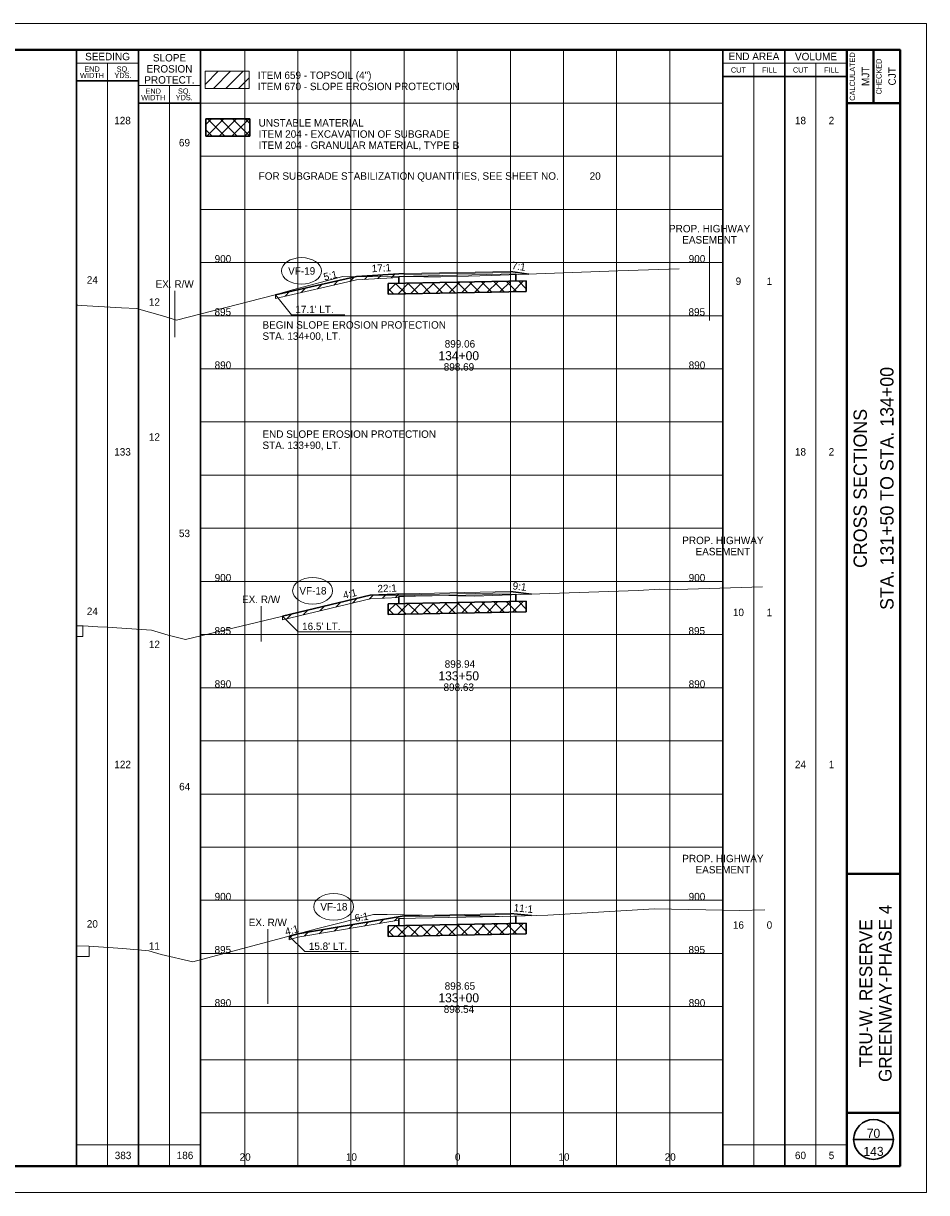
# Paper-space layout 'Layout1' of a CAD drawing. Header units: feet. Extents: x -1005 to 2379, y -670 to 6548.
# Tile 57 of 69: x 75 to 160, y 3678 to 3788. Entities that reach past the tile are written whole.
import ezdxf
from ezdxf.enums import TextEntityAlignment as Align

# ---------------------------------------------------------------- set-up
doc = ezdxf.new("R2010")
doc.units = ezdxf.units.FT
doc.header["$LTSCALE"] = 5
doc.header["$MEASUREMENT"] = 0
for name, pattern in [('DGN Style 2', [150.837143, 90.502286, -60.334857]), ('DGN Style 3', [211.172, 150.837143, -60.334857]), ('esmtshpr', [5.35, 1, -0.175, -0.175, 4]), ('rowex', [4.85, 0.8, -0.375, -0.375, 0.8, -0.3, 0.8, -0.3, 0.8, -0.3])]:
    doc.linetypes.add(name, pattern=pattern)
for name, color, linetype, lineweight in [('DR_P_Erosion_Control', 7, 'Continuous', 13), ('DR_P_Text', 7, 'Continuous', 13), ('PV_P_Text', 7, 'Continuous', 13), ('PV_X_EOP', 7, 'DGN Style 3', 0), ('RW_P_Esmt_SH', 193, 'esmtshpr', 40), ('RW_X_Fee_RW', 6, 'rowex', 30), ('SH_Border', 7, 'Continuous', 40), ('SH_Data', 7, 'Continuous', 0), ('SH_Major_Grid_Line', 254, 'Continuous', 13), ('SH_Text', 7, 'Continuous', 13), ('TX_P_20', 7, 'Continuous', 13), ('TX_P_5', 7, 'Continuous', 13), ('TX_X_5', 7, 'Continuous', 0), ('XS_P_Finished_Grade', 3, 'Continuous', 30), ('XS_P_Pavt_Surface', 251, 'Continuous', 13), ('XS_P_Subgrade', 4, 'Continuous', 30), ('XS_P_Undercut', 230, 'Continuous', 30), ('XS_X_Ground_Line', 3, 'DGN Style 2', 13)]:
    doc.layers.add(name, color=color, linetype=linetype, lineweight=lineweight)
doc.layers.add('SH_Cut_Line', color=7, linetype='DGN Style 3', lineweight=0, plot=False)
doc.layers.add('XS_P_Pavt_Layers', color=251, linetype='Continuous', lineweight=0, transparency=0.5)
doc.styles.add('Slanted-Normal LS 0.50', font='font31.shx', dxfattribs={"height": 0.14})
doc.styles.add('Slanted-Sub Title', font='font31.shx', dxfattribs={"height": 0.17})
doc.styles.add('Style-font30', font='font30.shx')
doc.styles.add('Style-font31', font='font31.shx')
doc.styles.add('Style-font70', font='font70.shx')

# ---------------------------------------------------------------- blocks, each defined once
blk = doc.blocks.new('XS POINT_360')
at = {"layer": 'RW_X_Fee_RW', "linetype": 'DGN Style 3', "lineweight": 0}
blk.add_line((0, 3.5), (0, -3.5), dxfattribs=at)
blk = doc.blocks.new('XS POINT_361')
at = {"layer": 'PV_X_EOP'}
blk.add_line((0, 0.5), (0, -0.5), dxfattribs=at)
blk = doc.blocks.new('GPKLBL_302')
at = {"layer": 'TX_P_5', "linetype": 'Continuous', "insert": (-0.65, 1.01), "char_height": 0.7, "attachment_point": 1, "rotation": 354.5621, "line_spacing_factor": 0.6, "style": 'Style-font31'}
blk.add_mtext('11:1', dxfattribs=at)
blk = doc.blocks.new('GPKLBL_303')
at = {"layer": 'TX_P_5', "linetype": 'Continuous', "extrusion": (0, 0, -1), "insert": (-0.46, 0.97), "char_height": 0.7, "attachment_point": 3, "text_direction": (-0.986394, 0.164399, 0), "line_spacing_factor": 0.6, "style": 'Style-font31'}
blk.add_mtext('6:1', dxfattribs=at)
blk = doc.blocks.new('XS POINT_362')
at = {"layer": 'RW_P_Esmt_SH', "linetype": 'Continuous', "lineweight": 13}
blk.add_line((0, 3.5), (0, -3.5), dxfattribs=at)
blk = doc.blocks.new('GPKLBL_304')
at = {"layer": 'DR_P_Erosion_Control', "insert": (-1.48, 0.88), "char_height": 0.7, "attachment_point": 2, "rotation": 15.0424, "line_spacing_factor": 0.9, "style": 'Style-font31'}
blk.add_mtext('4:1', dxfattribs=at)
blk = doc.blocks.new('XS POINT_363')
at = {"layer": 'PV_X_EOP'}
blk.add_line((0, 0.5), (0, -0.5), dxfattribs=at)
blk = doc.blocks.new('GPKLBL_305')
at = {"layer": 'TX_P_5', "linetype": 'Continuous', "insert": (-0.74, 1.03), "char_height": 0.7, "attachment_point": 1, "rotation": 353.3367, "line_spacing_factor": 0.6, "style": 'Style-font31'}
blk.add_mtext('9:1', dxfattribs=at)
blk = doc.blocks.new('XS POINT_364')
at = {"layer": 'RW_P_Esmt_SH', "linetype": 'Continuous', "lineweight": 13}
blk.add_line((0, 3.5), (0, -3.5), dxfattribs=at)
blk = doc.blocks.new('GPKLBL_306')
at = {"layer": 'TX_P_5', "linetype": 'Continuous', "insert": (-0.71, 1), "char_height": 0.7, "attachment_point": 1, "rotation": 4.4406, "line_spacing_factor": 0.6, "style": 'Style-font31'}
blk.add_mtext('22:1', dxfattribs=at)
blk = doc.blocks.new('GPKLBL_307')
at = {"layer": 'TX_P_5', "linetype": 'Continuous', "insert": (-0.71, 1), "char_height": 0.7, "attachment_point": 1, "rotation": 4.4406, "line_spacing_factor": 0.6, "style": 'Style-font31'}
blk.add_mtext('4:1', dxfattribs=at)
blk = doc.blocks.new('GPKLBL_308')
at = {"layer": 'TX_P_5', "linetype": 'Continuous', "insert": (-0.8, 1.07), "char_height": 0.7, "attachment_point": 1, "rotation": 351.7591, "line_spacing_factor": 0.6, "style": 'Style-font31'}
blk.add_mtext('7:1', dxfattribs=at)
blk = doc.blocks.new('XS POINT_365')
at = {"layer": 'RW_P_Esmt_SH', "linetype": 'Continuous', "lineweight": 13}
blk.add_line((0, 3.5), (0, -3.5), dxfattribs=at)
blk = doc.blocks.new('GPKLBL_309')
at = {"layer": 'TX_P_5', "linetype": 'Continuous', "insert": (-0.61, 0.83), "char_height": 0.7, "attachment_point": 1, "rotation": 7.7749, "line_spacing_factor": 0.6, "style": 'Style-font31'}
blk.add_mtext('17:1', dxfattribs=at)
blk = doc.blocks.new('GPKLBL_310')
at = {"layer": 'TX_P_5', "linetype": 'Continuous', "insert": (-0.61, 0.83), "char_height": 0.7, "attachment_point": 1, "rotation": 7.7749, "line_spacing_factor": 0.6, "style": 'Style-font31'}
blk.add_mtext('5:1', dxfattribs=at)

psp = doc.layouts.get("Layout1")

# ---------------------------------------------------------------- hatches: boundary and pattern name
at = {"layer": 'DR_P_Erosion_Control'}
h = psp.add_hatch(dxfattribs=at)
h.set_pattern_fill('HATCH', color=256, style=0, pattern_type=2)
h.set_pattern_definition([(45, (100.7339, 3782.1474), (-0.589255, 0.589255), [])])
h.paths.add_polyline_path([(92.1, 3781.37), (96.24, 3781.37), (96.24, 3782.99), (92.1, 3782.99)])
h = psp.add_hatch(dxfattribs=at)
h.set_pattern_fill('HATCH', color=256, style=0, pattern_type=2)
h.set_pattern_definition([(45, (102.3091, 3765.6983), (-0.589255, 0.589255), [])])
h.paths.add_polyline_path([(110.33, 3763.7), (110.83, 3763.72), (110.83, 3763.86), (110.83, 3763.97), (106.34, 3763.7), (98.73, 3761.96), (98.73, 3761.63), (106.34, 3763.37), (110.33, 3763.6)])
h = psp.add_hatch(dxfattribs=at)
h.set_pattern_fill('HATCH', color=256, style=0, pattern_type=2)
h.set_pattern_definition([(45, (103.2057, 3734.908), (-0.589255, 0.589255), [])])
h.paths.add_polyline_path([(110.33, 3733.58), (110.83, 3733.59), (110.83, 3733.74), (110.83, 3733.84), (107.63, 3733.7), (99.37, 3731.72), (99.37, 3731.39), (107.63, 3733.36), (110.33, 3733.49)])
h = psp.add_hatch(dxfattribs=at)
h.set_pattern_fill('HATCH', color=256, style=0, pattern_type=2)
h.set_pattern_definition([(45, (103.8587, 3704.0642), (-0.58926, 0.58926), [])])
h.paths.add_polyline_path([(110.33, 3703.29), (110.83, 3703.3), (110.83, 3703.45), (110.83, 3703.55), (100.83, 3701.85), (100, 3701.63), (100, 3701.29), (100.83, 3701.52), (110.33, 3703.13)])
at = {"layer": 'XS_P_Undercut', "lineweight": 0}
h = psp.add_hatch(dxfattribs=at)
h.set_pattern_fill('CROSSHATCH', color=256, style=0, pattern_type=2)
h.set_pattern_definition([(45, (95.46056, 3773.0216), (-0.58926, 0.58926), []), (315, (95.46056, 3773.0216), (0.58926, 0.58926), [])])
h.paths.add_polyline_path([(92.17, 3776.89), (96.31, 3776.89), (96.31, 3778.51), (92.17, 3778.51)])
h = psp.add_hatch(dxfattribs=at)
h.set_pattern_fill('CROSSHATCH', color=256, style=0, pattern_type=2)
h.set_pattern_definition([(45, (115.9308, 3765.3809), (-0.58926, 0.58926), []), (315, (115.9308, 3765.3809), (0.58926, 0.58926), [])])
h.paths.add_polyline_path([(110.33, 3763.04), (109.33, 3763.02), (109.33, 3762.02), (122.33, 3762.28), (122.33, 3763.28), (121.33, 3763.26)])
h = psp.add_hatch(dxfattribs=at)
h.set_pattern_fill('CROSSHATCH', color=256, style=0, pattern_type=2)
h.set_pattern_definition([(45, (115.9308, 3735.2571), (-0.58926, 0.58926), []), (315, (115.9308, 3735.2571), (0.58926, 0.58926), [])])
h.paths.add_polyline_path([(110.33, 3732.91), (109.33, 3732.89), (109.33, 3731.89), (122.33, 3732.15), (122.33, 3733.15), (121.33, 3733.13)])
h = psp.add_hatch(dxfattribs=at)
h.set_pattern_fill('CROSSHATCH', color=256, style=0, pattern_type=2)
h.set_pattern_definition([(45, (115.9308, 3704.9666), (-0.58926, 0.58926), []), (315, (115.9308, 3704.9666), (0.58926, 0.58926), [])])
h.paths.add_polyline_path([(110.33, 3702.62), (109.33, 3702.6), (109.33, 3701.6), (122.33, 3701.86), (122.33, 3702.86), (121.33, 3702.84)])

# ---------------------------------------------------------------- linework, layer by layer
at = {"layer": 'DR_P_Erosion_Control'}
for p, q in [((98.73, 3761.63), (106.34, 3763.37)), ((106.34, 3763.37), (110.33, 3763.6)), ((98.73, 3761.63), (98.73, 3761.97)), ((107.63, 3733.36), (110.33, 3733.49)), ((99.37, 3731.39), (107.63, 3733.36)), ((99.37, 3731.39), (99.37, 3731.72)), ((100.83, 3701.52), (110.33, 3703.13)), ((100, 3701.29), (100, 3701.63)), ((100.83, 3701.52), (100, 3701.29))]:
    psp.add_line(p, q, dxfattribs=at)
at = {"layer": 'DR_P_Erosion_Control', "flags": 128}
for points in [[(92.1, 3782.99), (96.24, 3782.99), (96.24, 3781.37), (92.1, 3781.37), (92.1, 3782.99)], [(92.1, 3781.37), (96.24, 3781.37), (96.24, 3782.99), (92.1, 3782.99), (92.1, 3781.37)], [(110.33, 3763.7), (110.83, 3763.72), (110.83, 3763.86), (110.83, 3763.97), (106.34, 3763.7), (98.73, 3761.96), (98.73, 3761.63), (106.34, 3763.37), (110.33, 3763.6), (110.33, 3763.7)], [(110.33, 3733.58), (110.83, 3733.59), (110.83, 3733.74), (110.83, 3733.84), (107.63, 3733.7), (99.37, 3731.72), (99.37, 3731.39), (107.63, 3733.36), (110.33, 3733.49), (110.33, 3733.58)], [(110.33, 3703.29), (110.83, 3703.3), (110.83, 3703.45), (110.83, 3703.55), (100.83, 3701.85), (100, 3701.63), (100, 3701.29), (100.83, 3701.52), (110.33, 3703.13), (110.33, 3703.29)]]:
    psp.add_lwpolyline(points, close=True, dxfattribs=at)
at = {"layer": 'DR_P_Text'}
for p, q in [((98.73, 3761.96), (100.22, 3760.09)), ((100.22, 3760.09), (105.26, 3760.09)), ((99.37, 3731.72), (100.85, 3730.27)), ((100.85, 3730.27), (105.9, 3730.27)), ((100, 3701.63), (101.49, 3700.18)), ((101.49, 3700.18), (106.54, 3700.18))]:
    psp.add_line(p, q, dxfattribs=at)
at = {"layer": 'DR_P_Text', "color": 7, "linetype": 'Continuous', "lineweight": 13}
for centre in [(101.17, 3764.21), (102.22, 3734.12), (104.2, 3704.39)]:
    psp.add_ellipse(centre, major_axis=(1.88, 0), ratio=0.666667, dxfattribs=at)
at = {"layer": 'RW_X_Fee_RW', "linetype": 'DGN Style 3', "lineweight": 0}
for p, q in [((89.24, 3762.33), (89.24, 3757.97)), ((97.37, 3732.66), (97.37, 3729.34))]:
    psp.add_line(p, q, dxfattribs=at)
at = {"layer": 'SH_Border', "color": 7, "linetype": 'Continuous', "lineweight": 40}
for p, q in [((152.5, 3680), (152.5, 3785)), ((155, 3785), (155, 3780)), ((152.5, 3780), (157.5, 3780)), ((152.5, 3707.5), (157.5, 3707.5)), ((152.5, 3685), (157.5, 3685))]:
    psp.add_line(p, q, dxfattribs=at)
at = {"layer": 'SH_Border', "color": 7, "linetype": 'Continuous', "lineweight": 40, "flags": 128}
psp.add_lwpolyline([(0, 3785), (157.5, 3785), (157.5, 3680), (0, 3680), (0, 3785)], close=True, dxfattribs=at)
at = {"layer": 'SH_Cut_Line', "color": 7, "linetype": 'DGN Style 3', "lineweight": 0, "flags": 128}
psp.add_lwpolyline([(-10, 3677.5), (160, 3677.5), (160, 3787.5), (-10, 3787.5), (-10, 3677.5)], close=True, dxfattribs=at)
at = {"layer": 'SH_Data', "color": 7, "linetype": 'Continuous', "lineweight": 30}
for p, q in [((80, 3680), (80, 3785)), ((85.83, 3680), (85.83, 3785)), ((91.66, 3680), (91.66, 3785)), ((140.83, 3680), (140.83, 3785)), ((146.67, 3680), (146.67, 3785)), ((85.83, 3782.08), (80, 3782.08)), ((140.83, 3782.5), (152.5, 3782.5)), ((91.66, 3780), (85.83, 3780)), ((153.12, 3682.5), (156.88, 3682.5))]:
    psp.add_line(p, q, dxfattribs=at)
at = {"layer": 'SH_Data', "color": 7, "linetype": 'Continuous', "lineweight": 0}
for p, q in [((85.83, 3783.75), (80, 3783.75)), ((140.83, 3783.75), (152.5, 3783.75)), ((91.66, 3781.67), (85.83, 3781.67))]:
    psp.add_line(p, q, dxfattribs=at)
at = {"layer": 'SH_Data', "color": 7, "linetype": 'Continuous', "lineweight": 13}
for p, q in [((82.92, 3680), (82.92, 3783.75)), ((143.75, 3680), (143.75, 3783.75)), ((149.58, 3680), (149.58, 3783.75)), ((88.75, 3680), (88.75, 3781.67)), ((80, 3682), (91.66, 3682)), ((140.83, 3682), (152.5, 3682))]:
    psp.add_line(p, q, dxfattribs=at)
at = {"layer": 'SH_Data', "color": 7, "linetype": 'Continuous', "lineweight": 30}
psp.add_circle((155, 3682.5), 1.87, dxfattribs=at)
at = {"layer": 'SH_Major_Grid_Line', "color": 254, "linetype": 'Continuous', "lineweight": 13}
for p, q in [((95.83, 3680), (95.83, 3785)), ((100.83, 3680), (100.83, 3785)), ((105.83, 3680), (105.83, 3785)), ((110.83, 3680), (110.83, 3785)), ((115.83, 3680), (115.83, 3785)), ((120.83, 3680), (120.83, 3785)), ((125.83, 3680), (125.83, 3785)), ((130.83, 3680), (130.83, 3785)), ((135.83, 3680), (135.83, 3785)), ((91.66, 3780), (140.83, 3780)), ((91.66, 3775), (140.83, 3775)), ((91.66, 3770), (140.83, 3770)), ((91.66, 3765), (140.83, 3765)), ((91.66, 3760), (140.83, 3760)), ((91.66, 3755), (140.83, 3755)), ((91.66, 3750), (140.83, 3750)), ((91.66, 3745), (140.83, 3745)), ((91.66, 3740), (140.83, 3740)), ((91.66, 3735), (140.83, 3735)), ((91.66, 3730), (140.83, 3730)), ((91.66, 3725), (140.83, 3725)), ((91.66, 3720), (140.83, 3720)), ((91.66, 3715), (140.83, 3715)), ((91.66, 3710), (140.83, 3710)), ((91.66, 3705), (140.83, 3705)), ((91.66, 3700), (140.83, 3700)), ((91.66, 3695), (140.83, 3695)), ((91.66, 3690), (140.83, 3690)), ((91.66, 3685), (140.83, 3685))]:
    psp.add_line(p, q, dxfattribs=at)
at = {"layer": 'XS_P_Finished_Grade'}
for p, q in [((98.73, 3761.96), (106.34, 3763.7)), ((106.34, 3763.7), (110.83, 3763.97)), ((120.83, 3764.16), (122.57, 3763.91)), ((99.37, 3731.72), (107.63, 3733.7)), ((107.63, 3733.7), (110.83, 3733.84)), ((120.83, 3734.04), (122.83, 3733.81)), ((120.83, 3703.75), (122.83, 3703.56)), ((100.83, 3701.85), (110.83, 3703.55)), ((100.83, 3701.85), (100, 3701.63))]:
    psp.add_line(p, q, dxfattribs=at)
at = {"layer": 'XS_P_Pavt_Layers', "color": 2, "lineweight": 13}
for p, q in [((110.33, 3763.7), (121.33, 3763.93)), ((110.83, 3763.86), (120.83, 3764.06)), ((110.33, 3733.58), (121.33, 3733.8)), ((110.83, 3733.74), (120.83, 3733.94)), ((110.33, 3703.29), (121.33, 3703.51)), ((110.83, 3703.45), (120.83, 3703.65))]:
    psp.add_line(p, q, dxfattribs=at)
at = {"layer": 'XS_P_Pavt_Surface', "color": 193}
for p, q in [((110.83, 3763.97), (120.83, 3764.16)), ((110.83, 3763.97), (110.83, 3763.72)), ((120.83, 3764.16), (120.83, 3763.91)), ((110.83, 3733.84), (120.83, 3734.04)), ((110.83, 3733.84), (110.83, 3733.59)), ((120.83, 3734.04), (120.83, 3733.79)), ((110.83, 3703.55), (120.83, 3703.75)), ((120.83, 3703.75), (120.83, 3703.5)), ((110.83, 3703.55), (110.83, 3703.3))]:
    psp.add_line(p, q, dxfattribs=at)
at = {"layer": 'XS_P_Subgrade'}
for p, q in [((109.33, 3763.02), (122.33, 3763.28)), ((110.33, 3763.7), (110.33, 3763.04)), ((121.33, 3763.93), (121.33, 3763.26)), ((110.33, 3733.58), (110.33, 3732.91)), ((121.33, 3733.8), (121.33, 3733.13)), ((109.33, 3732.89), (122.33, 3733.15)), ((109.33, 3702.6), (122.33, 3702.86)), ((110.33, 3703.29), (110.33, 3702.62)), ((121.33, 3703.51), (121.33, 3702.84))]:
    psp.add_line(p, q, dxfattribs=at)
at = {"layer": 'XS_P_Undercut'}
for p, q in [((122.33, 3763.28), (122.33, 3762.28)), ((109.33, 3763.02), (109.33, 3762.02)), ((109.33, 3762.02), (122.33, 3762.28)), ((109.33, 3732.89), (109.33, 3731.89)), ((122.33, 3733.15), (122.33, 3732.15)), ((109.33, 3731.89), (122.33, 3732.15)), ((109.33, 3702.6), (109.33, 3701.6)), ((122.33, 3702.86), (122.33, 3701.86)), ((109.33, 3701.6), (122.33, 3701.86))]:
    psp.add_line(p, q, dxfattribs=at)
at = {"layer": 'XS_P_Undercut', "flags": 128}
psp.add_lwpolyline([(92.17, 3778.51), (96.31, 3778.51), (96.31, 3776.89), (92.17, 3776.89), (92.17, 3778.51)], close=True, dxfattribs=at)
at = {"layer": 'XS_P_Undercut', "lineweight": 0, "flags": 128}
for points in [[(92.17, 3776.89), (96.31, 3776.89), (96.31, 3778.51), (92.17, 3778.51), (92.17, 3776.89)], [(110.33, 3763.04), (109.33, 3763.02), (109.33, 3762.02), (122.33, 3762.28), (122.33, 3763.28), (121.33, 3763.26), (110.33, 3763.04)], [(110.33, 3732.91), (109.33, 3732.89), (109.33, 3731.89), (122.33, 3732.15), (122.33, 3733.15), (121.33, 3733.13), (110.33, 3732.91)], [(110.33, 3702.62), (109.33, 3702.6), (109.33, 3701.6), (122.33, 3701.86), (122.33, 3702.86), (121.33, 3702.84), (110.33, 3702.62)]]:
    psp.add_lwpolyline(points, close=True, dxfattribs=at)
at = {"layer": 'XS_X_Ground_Line', "flags": 128}
for points in [[(80, 3760.99), (80.14, 3760.99), (80.48, 3760.96), (84.24, 3760.73), (85.63, 3760.68), (88.09, 3760), (89.4, 3759.59), (98.58, 3761.92), (100.32, 3762.43), (105.07, 3763.7), (112.7, 3763.67), (114.27, 3763.65), (115.83, 3763.69), (119.03, 3763.78), (130.93, 3764.23), (136.7, 3764.41)], [(80, 3730.82), (80.63, 3730.82), (82.01, 3730.72), (82.88, 3730.69), (86.13, 3730.47), (87.06, 3730.42), (88.61, 3729.93), (90.27, 3729.54), (103.75, 3732.77), (107.63, 3733.7), (115.93, 3733.63), (117.46, 3733.61), (122.65, 3733.8), (132.87, 3734.16), (134.9, 3734.27), (136.53, 3734.24), (144.56, 3734.49)], [(80, 3729.82), (80.59, 3729.82)], [(80, 3700.71), (81.17, 3700.7), (84.36, 3700.46), (86.82, 3700.25), (87.97, 3699.9), (90.96, 3699.2), (102.57, 3702.32), (107.95, 3703.67), (109.22, 3703.66), (115.83, 3703.54), (120.1, 3703.47), (124.35, 3703.61), (134.38, 3704.19), (142.42, 3704.03), (144.79, 3704.1)], [(80, 3699.71), (81.17, 3699.7), (81.19, 3699.7)]]:
    psp.add_lwpolyline(points, dxfattribs=at)

# ---------------------------------------------------------------- block references
at = {"layer": 'DR_P_Erosion_Control'}
psp.add_blockref('GPKLBL_304', (101.65, 3701.65), dxfattribs=at)
at = {"layer": 'PV_X_EOP'}
for name, p in [('XS POINT_363', (80.59, 3730.32)), ('XS POINT_361', (81.19, 3700.2))]:
    psp.add_blockref(name, p, dxfattribs=at)
at = {"layer": 'RW_P_Esmt_SH', "linetype": 'Continuous', "lineweight": 13}
for name, p in [('XS POINT_365', (139.58, 3763.04)), ('XS POINT_364', (140.83, 3733.71)), ('XS POINT_362', (140.83, 3703.78))]:
    psp.add_blockref(name, p, dxfattribs=at)
at = {"layer": 'RW_X_Fee_RW', "linetype": 'DGN Style 3', "lineweight": 0}
psp.add_blockref('XS POINT_360', (98, 3698.77), dxfattribs=at)
at = {"layer": 'TX_P_5', "linetype": 'Continuous'}
for name, p, rotation in [('GPKLBL_310', (103.86, 3763.2), 5.577081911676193), ('GPKLBL_309', (108.3, 3763.91), 355.5778867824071), ('GPKLBL_306', (108.98, 3733.64), 358.1583567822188), ('GPKLBL_307', (105.86, 3733.15), 8.997086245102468)]:
    psp.add_blockref(name, p, dxfattribs=dict(at, rotation=rotation))
for name, p in [('GPKLBL_308', (121.83, 3764.02)), ('GPKLBL_305', (121.83, 3733.92)), ('GPKLBL_302', (121.83, 3703.66))]:
    psp.add_blockref(name, p, dxfattribs=at)
at = {"layer": 'TX_P_5', "linetype": 'Continuous', "extrusion": (0, 0, -1), "rotation": 359.8119238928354}
psp.add_blockref('GPKLBL_303', (-106.95, 3702.91), dxfattribs=at)

# ---------------------------------------------------------------- texts
at = {"layer": 'DR_P_Text', "color": 7, "lineweight": 13, "style": 'Style-font31'}
for s, p in [('VF-19', (101.19, 3764.21)), ('VF-18', (102.25, 3734.12)), ('VF-18', (104.22, 3704.39))]:
    psp.add_text(s, height=0.7, dxfattribs=at).set_placement(p, align=Align.MIDDLE_CENTER)
at = {"layer": 'DR_P_Text', "char_height": 0.7, "attachment_point": 1, "line_spacing_factor": 0.9}
for s, insert, style in [('ITEM 659 - TOPSOIL (4")\\PITEM 670 - SLOPE EROSION PROTECTION', (97.07, 3782.97), 'Slanted-Sub Title'), ('UNSTABLE MATERIAL\\PITEM 204 - EXCAVATION OF SUBGRADE\\PITEM 204 - GRANULAR MATERIAL, TYPE B', (97.14, 3778.49), 'Slanted-Sub Title'), ('FOR SUBGRADE STABILIZATION QUANTITIES, SEE SHEET NO.', (97.14, 3773.49), 'Slanted-Sub Title'), ('20\\P', (128.29, 3773.49), 'Style-font31'), ("17.1' LT.", (100.59, 3760.94), 'Slanted-Normal LS 0.50'), ("16.5' LT.", (101.23, 3731.12), 'Slanted-Normal LS 0.50'), ("15.8' LT.", (101.86, 3701.03), 'Slanted-Normal LS 0.50')]:
    psp.add_mtext(s, dxfattribs=dict(at, insert=insert, style=style))
at = {"layer": 'PV_P_Text', "char_height": 0.7, "attachment_point": 8, "line_spacing_factor": 0.6, "style": 'Slanted-Normal LS 0.50'}
for s, insert in [(' 899.06', (115.95, 3756.99)), (' 898.94', (115.95, 3726.87)), (' 898.65', (115.95, 3696.58))]:
    psp.add_mtext(s, dxfattribs=dict(at, insert=insert))
at = {"layer": 'RW_P_Esmt_SH', "linetype": 'Continuous', "lineweight": 13, "char_height": 0.7, "attachment_point": 2, "line_spacing_factor": 0.9, "style": 'Style-font31'}
for insert in [(139.58, 3768.54), (140.83, 3739.21), (140.83, 3709.28)]:
    psp.add_mtext('PROP. HIGHWAY\\PEASEMENT', dxfattribs=dict(at, insert=insert))
at = {"layer": 'RW_X_Fee_RW', "linetype": 'Continuous', "lineweight": 0, "char_height": 0.7, "attachment_point": 2, "line_spacing_factor": 0.66, "style": 'Style-font31'}
for insert in [(89.24, 3763.33), (97.37, 3733.66), (98, 3703.27)]:
    psp.add_mtext('EX. R/W\\P', dxfattribs=dict(at, insert=insert))
at = {"layer": 'SH_Data', "color": 7, "linetype": 'Continuous', "lineweight": 13, "style": 'Style-font30'}
for s, p in [('SEEDING', (82.92, 3784.38)), ('END AREA', (143.75, 3784.4)), ('VOLUME', (149.59, 3784.38))]:
    psp.add_text(s, height=0.7, dxfattribs=at).set_placement(p, align=Align.MIDDLE_CENTER)
at = {"layer": 'SH_Data', "color": 7, "linetype": 'Continuous', "lineweight": 0, "style": 'Style-font30'}
for s, p in [('CALCULATED', (152.76, 3782.5)), ('CHECKED', (155.26, 3782.5))]:
    psp.add_text(s, height=0.5, rotation=90, dxfattribs=at).set_placement(p, align=Align.TOP_CENTER)
for s, p in [('CUT', (142.29, 3783.12)), ('FILL', (145.21, 3783.12)), ('CUT', (148.13, 3783.12)), ('FILL', (151.04, 3783.12))]:
    psp.add_text(s, height=0.5, dxfattribs=at).set_placement(p, align=Align.MIDDLE_CENTER)
at = {"layer": 'SH_Data', "color": 7, "linetype": 'Continuous', "lineweight": 13, "style": 'Style-font30'}
for s, p in [('MJT', (154.6, 3782.52)), ('CJT', (157.1, 3782.52))]:
    psp.add_text(s, height=0.7, rotation=90, dxfattribs=at).set_placement(p, align=Align.CENTER)
at = {"layer": 'SH_Data', "color": 7, "linetype": 'Continuous', "lineweight": 0, "style": 'Style-font70'}
for s, p in [('STA. 131+50 TO STA. 134+00', (156.26, 3743.75)), ('CROSS SECTIONS', (153.75, 3743.75))]:
    psp.add_text(s, height=1.25, rotation=90, dxfattribs=at).set_placement(p, align=Align.MIDDLE_CENTER)
at = {"layer": 'SH_Data', "color": 7, "linetype": 'Continuous', "lineweight": 13, "insert": (88.75, 3783.22), "char_height": 0.7, "attachment_point": 5, "line_spacing_factor": 0.892896, "style": 'Style-font30'}
psp.add_mtext('SLOPE\\PEROSION\\PPROTECT.', dxfattribs=at)
at = {"layer": 'SH_Data', "color": 7, "linetype": 'Continuous', "lineweight": 0, "char_height": 0.7, "attachment_point": 5, "line_spacing_factor": 0.728571, "style": 'Style-font30'}
for s, insert in [('\\H0.714286x;END\\PWIDTH', (81.46, 3782.9)), ('\\H0.714286x;SQ.\\PYDS.', (84.37, 3782.9)), ('\\H0.714286x;END\\PWIDTH', (87.22, 3780.82)), ('\\H0.714286x;SQ.\\PYDS.', (90.14, 3780.82))]:
    psp.add_mtext(s, dxfattribs=dict(at, insert=insert))
at = {"layer": 'SH_Data', "lineweight": 13, "char_height": 0.85, "attachment_point": 8, "style": 'Style-font30'}
for s, insert, line_spacing_factor in [('70\\P', (155, 3682.64), 1.08), ('143\\P', (155, 3680.94), 0.6)]:
    psp.add_mtext(s, dxfattribs=dict(at, insert=insert, line_spacing_factor=line_spacing_factor))
at = {"layer": 'SH_Text', "style": 'Style-font31'}
for s, p in [('900', (93.78, 3765)), ('900', (138.39, 3765)), ('895', (93.77, 3760)), ('895', (138.37, 3760)), ('890', (93.78, 3755)), ('890', (138.39, 3755)), ('900', (93.78, 3735)), ('900', (138.39, 3735)), ('895', (93.77, 3730)), ('895', (138.37, 3730)), ('890', (93.78, 3725)), ('890', (138.39, 3725)), ('900', (93.78, 3705)), ('900', (138.39, 3705)), ('895', (93.77, 3700)), ('895', (138.37, 3700)), ('890', (93.78, 3695)), ('890', (138.39, 3695)), ('20', (95.87, 3680.5)), ('10', (105.87, 3680.5)), ('0', (115.87, 3680.5)), ('0', (115.87, 3680.5)), ('10', (125.87, 3680.5)), ('20', (135.87, 3680.5))]:
    psp.add_text(s, height=0.7, dxfattribs=at).set_placement(p, align=Align.CENTER)
at = {"layer": 'SH_Text', "char_height": 0.7, "attachment_point": 1, "line_spacing_factor": 0.9, "style": 'Slanted-Sub Title'}
for s, insert in [('BEGIN SLOPE EROSION PROTECTION\\PSTA. 134+00, LT.', (97.5, 3759.48)), ('END SLOPE EROSION PROTECTION\\PSTA. 133+90, LT.', (97.5, 3749.21))]:
    psp.add_mtext(s, dxfattribs=dict(at, insert=insert))
at = {"layer": 'SH_Text', "insert": (155.2, 3696.25), "char_height": 1.2, "attachment_point": 5, "rotation": 90, "line_spacing_factor": 0.9125, "style": 'Slanted-Normal LS 0.50'}
psp.add_mtext('\\Ffont70;TRU-W. RESERVE\\PGREENWAY-PHASE 4', dxfattribs=at)
at = {"layer": 'TX_P_20', "style": 'Slanted-Normal LS 0.50'}
for s, p in [('128', (84.33, 3778.36)), ('18', (148.13, 3778.36)), ('2', (151.04, 3778.36)), ('69', (90.16, 3776.28)), ('24', (81.49, 3763.36)), ('12', (87.33, 3761.28)), ('12', (87.33, 3748.59)), ('133', (84.33, 3747.19)), ('18', (148.13, 3747.19)), ('2', (151.04, 3747.19)), ('53', (90.16, 3739.52)), ('24', (81.49, 3732.19)), ('12', (87.33, 3729.08)), ('122', (84.34, 3717.78)), ('24', (148.13, 3717.78)), ('1', (151.05, 3717.78)), ('64', (90.18, 3715.7)), ('20', (81.49, 3702.78)), ('11', (87.33, 3700.7)), ('383', (84.38, 3681)), ('186', (90.21, 3681)), ('60', (148.13, 3681)), ('5', (151.05, 3681))]:
    psp.add_text(s, height=0.7, dxfattribs=at).set_placement(p, align=Align.MIDDLE_CENTER)
at = {"layer": 'TX_P_20', "char_height": 0.7, "attachment_point": 5, "line_spacing_factor": 0.6, "style": 'Slanted-Normal LS 0.50'}
for s, insert in [('9', (142.29, 3763.24)), ('1', (145.21, 3763.24)), ('10', (142.29, 3732.08)), ('1', (145.21, 3732.08)), ('16', (142.29, 3702.67)), ('0', (145.21, 3702.67))]:
    psp.add_mtext(s, dxfattribs=dict(at, insert=insert))
at = {"layer": 'TX_P_5', "char_height": 0.85, "attachment_point": 5, "line_spacing_factor": 0.6, "style": 'Slanted-Sub Title'}
for s, insert in [('134+00 ', (115.97, 3756.23)), ('133+50 ', (115.97, 3726.11)), ('133+00 ', (115.97, 3695.82))]:
    psp.add_mtext(s, dxfattribs=dict(at, insert=insert))
at = {"layer": 'TX_X_5', "style": 'Style-font31'}
for s, p in [('898.69', (115.99, 3755.53)), ('898.63', (115.97, 3725.4)), ('898.54', (115.99, 3695.11))]:
    psp.add_text(s, height=0.7, dxfattribs=at).set_placement(p, align=Align.TOP_CENTER)

doc.saveas('drawing.dxf')
